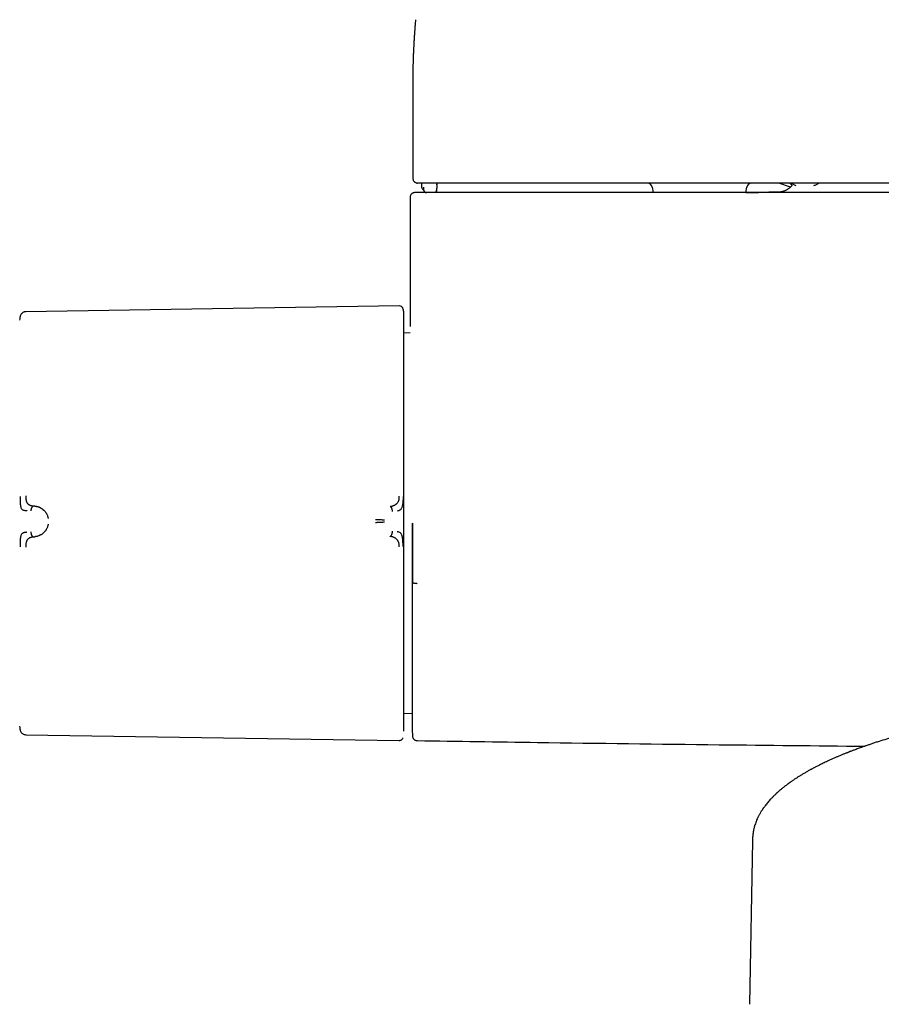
# Model space of a CAD drawing. Header units: millimetres. Extents: x 8 to 1918, y 12 to 2737.
# Tile 5 of 113: x 802 to 893, y 1230 to 1333. Entities that reach past the tile are written whole.
import ezdxf

# ---------------------------------------------------------------- set-up
doc = ezdxf.new("R2010")
doc.units = ezdxf.units.MM

msp = doc.modelspace()

# ---------------------------------------------------------------- linework, layer by layer
at = {"color": 7, "linetype": 'Continuous', "lineweight": 30}
for p, q in [((843.52, 1326.75), (843.52, 1326.71)), ((843.52, 1326.71), (843.52, 1316.27)), ((844.42, 1315.77), (844.43, 1315.36)), ((844.43, 1315.36), (844.43, 1315.36)), ((844.63, 1315.36), (844.64, 1315.06)), ((846.02, 1315.05), (846.03, 1315.25)), ((846.04, 1315.59), (846.03, 1315.25)), ((846.04, 1315.59), (846.05, 1315.78)), ((846.04, 1315.05), (846.06, 1315.42)), ((846.06, 1315.42), (846.07, 1315.78)), ((868.56, 1315.36), (868.66, 1314.77)), ((878.38, 1314.77), (878.48, 1315.36)), ((883.03, 1315.34), (881.83, 1315.77)), ((883.03, 1315.34), (881.83, 1315.77)), ((882.96, 1315.77), (883.21, 1315.52)), ((843.22, 1314.27), (843.22, 1300.75)), ((842.1, 1302.91), (803.01, 1302.31)), ((842.59, 1301.95), (842.58, 1302.11)), ((843.23, 1300.08), (842.59, 1300.07)), ((803.95, 1281.96), (803.8, 1281.97)), ((803.8, 1278.74), (803.95, 1278.75)), ((842.59, 1260.27), (843.43, 1260.26)), ((843.44, 1259.67), (843.43, 1259.58)), ((803.01, 1258.03), (842.1, 1257.43)), ((879.05, 1246.91), (878.74, 1229.81))]:
    msp.add_line(p, q, dxfattribs=at)
for centre, radius, start, end in [((868.06, 1315.27), 0.5, 10, 90), ((878.97, 1315.27), 0.5, 90, 170), ((844.94, 1315.07), 0.3, 181.9942, 269.9947), ((845.74, 1315.07), 0.3, 288.4342, 358.0056), ((845.72, 1315.07), 0.3, 328.3654, 358.0003), ((842.11, 1302.52), 0.396, 16.6163, 90.8829), ((1843.22, 1280.17), 1000, 181.17981, 181.27539)]:
    msp.add_arc(centre, radius, start, end, dxfattribs=at)
for points, knots in [([(843.8, 1332.87), (843.8, 1332.84), (843.79, 1332.77), (843.78, 1332.65), (843.77, 1332.53), (843.76, 1332.41), (843.75, 1332.3), (843.74, 1332.18), (843.73, 1332.07), (843.72, 1331.92), (843.71, 1331.76), (843.7, 1331.57), (843.68, 1331.39), (843.67, 1331.19), (843.66, 1331), (843.65, 1330.81), (843.63, 1330.64), (843.62, 1330.47), (843.62, 1330.3), (843.61, 1330.13), (843.6, 1329.95), (843.59, 1329.77), (843.58, 1329.58), (843.57, 1329.38), (843.56, 1329.19), (843.56, 1329.01), (843.55, 1328.84), (843.55, 1328.68), (843.54, 1328.51), (843.54, 1328.35), (843.53, 1328.19), (843.53, 1328.02), (843.53, 1327.86), (843.53, 1327.68), (843.52, 1327.53), (843.52, 1327.39), (843.52, 1327.28), (843.52, 1327.16), (843.52, 1327.05), (843.52, 1326.94), (843.52, 1326.84), (843.52, 1326.77), (843.52, 1326.74)], [0, 0, 0, 0, 0.014073, 0.0344528, 0.0534633, 0.0718434, 0.0898157, 0.1075742, 0.1259077, 0.1453439, 0.1742856, 0.2037688, 0.2333691, 0.2638149, 0.2953103, 0.3252321, 0.3535692, 0.3809331, 0.4075301, 0.4353849, 0.4637378, 0.4935908, 0.5247043, 0.5570067, 0.5889962, 0.6175063, 0.6446041, 0.6717311, 0.6991847, 0.7268644, 0.7545802, 0.7823276, 0.8107305, 0.8414456, 0.8745619, 0.8941998, 0.914594, 0.9347085, 0.9533032, 0.9703799, 0.9859436, 1, 1, 1, 1]), ([(843.52, 1316.27), (843.52, 1316.23), (843.53, 1316.16), (843.56, 1316.06), (843.59, 1316), (843.62, 1315.97), (843.64, 1315.94), (843.67, 1315.91), (843.72, 1315.87), (843.78, 1315.83), (843.85, 1315.8), (843.94, 1315.77), (843.99, 1315.77), (844.02, 1315.77)], [0, 0, 0, 0, 0.120653, 0.223633, 0.303955, 0.334767, 0.36325, 0.400668, 0.478387, 0.584053, 0.701568, 0.840573, 1, 1, 1, 1]), ([(844.25, 1315.77), (844.25, 1315.77), (844.25, 1315.77), (844.25, 1315.77), (844.25, 1315.77), (844.24, 1315.77), (844.24, 1315.77), (844.23, 1315.77), (844.23, 1315.77), (844.23, 1315.77), (844.23, 1315.77), (844.23, 1315.77), (844.22, 1315.77), (844.22, 1315.77), (844.22, 1315.77), (844.22, 1315.77), (844.22, 1315.77), (844.21, 1315.77), (844.2, 1315.77), (844.19, 1315.77), (844.19, 1315.77), (844.18, 1315.77), (844.18, 1315.77), (844.15, 1315.77), (844.1, 1315.77), (844.05, 1315.77), (844.02, 1315.77), (844.02, 1315.77), (844.02, 1315.77)], [0, 0, 0, 0, 0.007098, 0.015378, 0.024839, 0.034649, 0.043776, 0.052903, 0.06203, 0.064029, 0.065774, 0.067837, 0.070218, 0.072918, 0.075936, 0.079273, 0.09009, 0.103316, 0.125041, 0.139826, 0.154331, 0.168837, 0.183346, 0.197858, 0.353332, 0.630969, 0.878854, 1, 1, 1, 1]), ([(844.75, 1315.77), (844.72, 1315.77), (844.65, 1315.77), (844.56, 1315.77), (844.48, 1315.77), (844.41, 1315.77), (844.36, 1315.77), (844.33, 1315.77), (844.29, 1315.77), (844.27, 1315.77), (844.26, 1315.77), (844.25, 1315.77)], [0, 0, 0, 0, 0.124313, 0.250379, 0.373554, 0.499975, 0.581965, 0.664762, 0.749742, 0.866522, 1, 1, 1, 1]), ([(844.43, 1315.36), (844.44, 1315.32), (844.45, 1315.25), (844.52, 1315.15), (844.59, 1315.1), (844.63, 1315.09), (844.64, 1315.09)], [0, 0, 0, 0, 0.313619, 0.640148, 0.966597, 1, 1, 1, 1]), ([(960.42, 1315.77), (959.6, 1315.77), (952.5, 1315.77), (939.11, 1315.77), (920.23, 1315.77), (901.36, 1315.77), (882.49, 1315.77), (863.62, 1315.77), (851.04, 1315.77), (844.75, 1315.77)], [0, 0, 0, 0, 0.021098, 0.184242, 0.347388, 0.510536, 0.673686, 0.836841, 1, 1, 1, 1]), ([(883.21, 1315.52), (883.19, 1315.51), (883.17, 1315.48), (883.12, 1315.43), (883.08, 1315.38), (883.03, 1315.34), (882.96, 1315.28), (882.86, 1315.2), (882.75, 1315.12), (882.65, 1315.06), (882.56, 1315.01), (882.45, 1314.96), (882.32, 1314.91), (882.21, 1314.88), (882.13, 1314.86), (882.09, 1314.85), (882.07, 1314.85), (882.04, 1314.84), (882.01, 1314.84), (881.97, 1314.83), (881.93, 1314.82), (881.9, 1314.82), (881.86, 1314.82), (881.84, 1314.81), (881.82, 1314.81), (881.82, 1314.81), (881.82, 1314.81)], [0, 0, 0, 0, 0.016867, 0.037738, 0.057682, 0.076687, 0.094743, 0.147988, 0.190538, 0.222457, 0.251249, 0.289159, 0.336124, 0.377031, 0.399223, 0.410736, 0.416731, 0.424479, 0.448964, 0.48725, 0.539989, 0.607476, 0.689901, 0.787412, 0.900132, 1, 1, 1, 1]), ([(883.13, 1315.77), (883.15, 1315.76), (883.25, 1315.69), (883.4, 1315.61), (883.55, 1315.55), (883.6, 1315.52)], [0, 0, 0, 0, 0.099787, 0.642667, 1, 1, 1, 1]), ([(885.49, 1315.51), (885.54, 1315.53), (885.67, 1315.58), (885.84, 1315.67), (885.96, 1315.75), (885.99, 1315.77)], [0, 0, 0, 0, 0.2716587, 0.8128792, 1, 1, 1, 1]), ([(843.72, 1314.77), (843.69, 1314.77), (843.64, 1314.77), (843.57, 1314.75), (843.52, 1314.73), (843.47, 1314.71), (843.44, 1314.69), (843.42, 1314.67), (843.38, 1314.64), (843.33, 1314.59), (843.28, 1314.51), (843.23, 1314.4), (843.22, 1314.32), (843.22, 1314.27)], [0, 0, 0, 0, 0.145499, 0.268164, 0.367356, 0.426292, 0.472335, 0.506647, 0.536777, 0.617107, 0.724058, 0.854055, 1, 1, 1, 1]), ([(843.96, 1314.77), (843.92, 1314.77), (843.83, 1314.77), (843.76, 1314.77), (843.72, 1314.77), (843.72, 1314.77), (843.72, 1314.77)], [0, 0, 0, 0, 0.285819, 0.571609, 0.857382, 1, 1, 1, 1]), ([(844.48, 1314.77), (844.45, 1314.77), (844.38, 1314.77), (844.28, 1314.77), (844.19, 1314.77), (844.12, 1314.77), (844.05, 1314.77), (844, 1314.77), (843.97, 1314.77), (843.97, 1314.77), (843.96, 1314.77)], [0, 0, 0, 0, 0.125689, 0.249746, 0.376328, 0.499535, 0.626413, 0.750038, 0.875746, 1, 1, 1, 1]), ([(960.42, 1314.77), (959.59, 1314.77), (952.47, 1314.77), (939.03, 1314.77), (920.12, 1314.77), (901.21, 1314.77), (882.3, 1314.77), (863.39, 1314.77), (850.78, 1314.77), (844.48, 1314.77)], [0, 0, 0, 0, 0.021327, 0.184432, 0.34754, 0.510649, 0.673762, 0.836879, 1, 1, 1, 1]), ([(845.82, 1314.79), (845.85, 1314.8), (845.9, 1314.82), (845.97, 1314.89), (846, 1314.97), (846.01, 1315.03), (846.01, 1315.06)], [0, 0, 0, 0, 0.2516838, 0.5098072, 0.7626195, 1, 1, 1, 1]), ([(879.6, 1314.8), (879.59, 1314.8), (879.52, 1314.8), (879.38, 1314.8), (879.18, 1314.79), (878.95, 1314.79), (878.68, 1314.79), (878.48, 1314.79), (878.38, 1314.79)], [0, 0, 0, 0, 0.054692, 0.216506, 0.396361, 0.594566, 0.809122, 1, 1, 1, 1]), ([(878.38, 1314.79), (878.4, 1314.79), (878.44, 1314.79), (878.49, 1314.79), (878.54, 1314.79), (878.58, 1314.79), (878.62, 1314.79), (878.66, 1314.79), (878.7, 1314.79), (878.74, 1314.79), (878.78, 1314.79), (878.81, 1314.79), (878.91, 1314.79), (879.04, 1314.79), (879.21, 1314.8), (879.39, 1314.8), (879.56, 1314.8), (879.65, 1314.8), (879.69, 1314.8)], [0, 0, 0, 0, 0.027523, 0.065846, 0.097019, 0.116353, 0.140814, 0.165265, 0.189705, 0.214134, 0.238554, 0.262964, 0.287366, 0.421422, 0.540958, 0.660379, 0.873372, 1, 1, 1, 1]), ([(881.83, 1314.81), (881.69, 1314.81), (881.13, 1314.81), (880.42, 1314.8), (879.84, 1314.8), (879.69, 1314.8)], [0, 0, 0, 0, 0.187871, 0.788245, 1, 1, 1, 1]), ([(881.82, 1314.81), (881.82, 1314.81), (881.82, 1314.81), (881.83, 1314.81), (881.83, 1314.81)], [0, 0, 0, 0, 0.8400284, 1, 1, 1, 1]), ([(802.42, 1301.81), (802.41, 1301.78), (802.38, 1301.65), (802.38, 1301.51), (802.37, 1301.41)], [0, 0, 0, 0, 0.219601, 1, 1, 1, 1]), ([(803.01, 1302.31), (802.97, 1302.31), (802.9, 1302.3), (802.8, 1302.27), (802.71, 1302.23), (802.62, 1302.17), (802.54, 1302.09), (802.48, 1302), (802.44, 1301.9), (802.42, 1301.84), (802.41, 1301.81)], [0, 0, 0, 0, 0.118974, 0.24329, 0.370908, 0.500425, 0.629749, 0.757022, 0.881088, 1, 1, 1, 1]), ([(842.58, 1302.11), (842.58, 1302.12), (842.58, 1302.15), (842.58, 1302.19), (842.57, 1302.24), (842.57, 1302.27), (842.56, 1302.31), (842.56, 1302.34), (842.55, 1302.37), (842.55, 1302.39), (842.54, 1302.41), (842.54, 1302.44), (842.53, 1302.5), (842.51, 1302.56), (842.5, 1302.6), (842.49, 1302.62)], [0, 0, 0, 0, 0.14848, 0.350444, 0.475583, 0.578302, 0.659141, 0.719516, 0.743148, 0.763509, 0.782178, 0.809048, 0.866159, 0.947719, 1, 1, 1, 1]), ([(842.59, 1281.15), (842.59, 1281.43), (842.59, 1282.01), (842.59, 1282.88), (842.59, 1283.75), (842.59, 1284.64), (842.59, 1285.45), (842.59, 1286.21), (842.59, 1286.91), (842.59, 1287.6), (842.59, 1288.29), (842.59, 1289.03), (842.59, 1289.84), (842.59, 1290.69), (842.59, 1291.52), (842.59, 1292.34), (842.59, 1293.13), (842.59, 1293.9), (842.59, 1294.63), (842.59, 1295.34), (842.59, 1296.02), (842.59, 1296.68), (842.59, 1297.3), (842.59, 1297.89), (842.59, 1298.44), (842.59, 1298.91), (842.59, 1299.32), (842.59, 1299.67), (842.59, 1299.99), (842.59, 1300.29), (842.59, 1300.58), (842.59, 1300.87), (842.59, 1301.14), (842.59, 1301.37), (842.59, 1301.56), (842.59, 1301.71), (842.59, 1301.82), (842.59, 1301.9), (842.59, 1301.94), (842.59, 1301.94), (842.59, 1301.95)], [0, 0, 0, 0, 0.025952, 0.051905, 0.078484, 0.105246, 0.132415, 0.154017, 0.175632, 0.197665, 0.219769, 0.241891, 0.270552, 0.29922, 0.328199, 0.35726, 0.386479, 0.415276, 0.444127, 0.473038, 0.50197, 0.53138, 0.560795, 0.590076, 0.619305, 0.648378, 0.671087, 0.693811, 0.71623, 0.738581, 0.760951, 0.788826, 0.816706, 0.844065, 0.871258, 0.898052, 0.924, 0.949742, 0.974865, 1, 1, 1, 1]), ([(802.41, 1282.98), (802.41, 1282.88), (802.42, 1282.69), (802.42, 1282.41), (802.43, 1282.17), (802.46, 1281.95), (802.5, 1281.79), (802.55, 1281.68), (802.62, 1281.61), (802.72, 1281.55), (802.83, 1281.52), (802.97, 1281.5), (803.05, 1281.49), (803.1, 1281.49), (803.11, 1281.48), (803.11, 1281.48), (803.12, 1281.48)], [0, 0, 0, 0, 0.117772, 0.228252, 0.33124, 0.427014, 0.515099, 0.595624, 0.669421, 0.735797, 0.846044, 0.926768, 0.978141, 0.992758, 0.997301, 1, 1, 1, 1]), ([(803.01, 1283.04), (803.01, 1283), (803.01, 1282.91), (803.01, 1282.8), (803.02, 1282.72), (803.03, 1282.65), (803.04, 1282.57), (803.06, 1282.48), (803.1, 1282.39), (803.14, 1282.31), (803.18, 1282.25), (803.22, 1282.21), (803.25, 1282.18), (803.29, 1282.15), (803.33, 1282.12), (803.37, 1282.09), (803.42, 1282.07), (803.48, 1282.04), (803.55, 1282.02), (803.66, 1281.99), (803.75, 1281.97), (803.8, 1281.97)], [0, 0, 0, 0, 0.06903, 0.134235, 0.175164, 0.213842, 0.250153, 0.316409, 0.379903, 0.440877, 0.499493, 0.531343, 0.56443, 0.598777, 0.634403, 0.671316, 0.709518, 0.749005, 0.806292, 0.890329, 1, 1, 1, 1]), ([(841.13, 1281.92), (841.13, 1281.92), (841.13, 1281.92), (841.14, 1281.92), (841.15, 1281.92), (841.18, 1281.93), (841.22, 1281.93), (841.25, 1281.94), (841.29, 1281.95), (841.33, 1281.96), (841.37, 1281.97), (841.42, 1281.98), (841.48, 1282.01), (841.55, 1282.04), (841.62, 1282.07), (841.69, 1282.11), (841.74, 1282.15), (841.81, 1282.2), (841.88, 1282.27), (841.94, 1282.35), (842, 1282.44), (842.04, 1282.53), (842.07, 1282.63), (842.09, 1282.74), (842.1, 1282.86), (842.1, 1282.95), (842.1, 1282.99)], [0, 0, 0, 0, 0.000491, 0.00471, 0.016802, 0.036352, 0.063454, 0.085778, 0.111551, 0.140816, 0.173613, 0.20998, 0.249951, 0.306472, 0.35978, 0.409814, 0.456539, 0.499944, 0.569692, 0.634786, 0.695347, 0.751725, 0.809512, 0.868825, 0.931233, 1, 1, 1, 1]), ([(842.49, 1282.96), (842.49, 1282.87), (842.49, 1282.68), (842.47, 1282.42), (842.45, 1282.16), (842.4, 1281.93), (842.34, 1281.76), (842.28, 1281.64), (842.2, 1281.55), (842.06, 1281.47), (841.93, 1281.45), (841.87, 1281.44)], [0, 0, 0, 0, 0.12498, 0.249974, 0.375129, 0.4995, 0.626711, 0.691987, 0.75435, 0.875912, 1, 1, 1, 1]), ([(803.8, 1281.97), (803.78, 1281.96), (803.75, 1281.96), (803.7, 1281.92), (803.66, 1281.86), (803.62, 1281.79), (803.59, 1281.71), (803.55, 1281.6), (803.54, 1281.51), (803.54, 1281.45)], [0, 0, 0, 0, 0.111258, 0.223482, 0.341655, 0.467044, 0.598478, 0.733402, 1, 1, 1, 1]), ([(803.95, 1281.96), (803.95, 1281.96), (803.95, 1281.96), (803.96, 1281.96), (803.97, 1281.95), (803.99, 1281.95), (804.02, 1281.95), (804.06, 1281.94), (804.11, 1281.94), (804.15, 1281.93), (804.21, 1281.92), (804.26, 1281.9), (804.33, 1281.88), (804.4, 1281.85), (804.47, 1281.82), (804.54, 1281.79), (804.6, 1281.76), (804.66, 1281.72), (804.71, 1281.69), (804.76, 1281.65), (804.85, 1281.59), (804.96, 1281.48), (805.08, 1281.33), (805.18, 1281.18), (805.25, 1281.04), (805.3, 1280.91), (805.33, 1280.78), (805.35, 1280.7), (805.36, 1280.65)], [0, 0, 0, 0, 0.000168, 0.001366, 0.004586, 0.016604, 0.036112, 0.063203, 0.085536, 0.111339, 0.140658, 0.173547, 0.210058, 0.250245, 0.293157, 0.333715, 0.371864, 0.407554, 0.440746, 0.471406, 0.499508, 0.598574, 0.690499, 0.775233, 0.835887, 0.893463, 0.948098, 1, 1, 1, 1]), ([(841.4, 1281.4), (841.39, 1281.46), (841.38, 1281.55), (841.34, 1281.67), (841.31, 1281.74), (841.27, 1281.81), (841.23, 1281.87), (841.18, 1281.91), (841.14, 1281.92), (841.13, 1281.92)], [0, 0, 0, 0, 0.265969, 0.400576, 0.531824, 0.657229, 0.775647, 0.8883, 1, 1, 1, 1]), ([(842.59, 1279.54), (842.59, 1279.87), (842.59, 1280.4), (842.59, 1280.94), (842.59, 1281.15)], [0, 0, 0, 0, 0.612782, 1, 1, 1, 1]), ([(805.36, 1280.08), (805.35, 1280.03), (805.33, 1279.95), (805.3, 1279.82), (805.25, 1279.69), (805.19, 1279.58), (805.14, 1279.49), (805.1, 1279.42), (805.05, 1279.35), (804.99, 1279.29), (804.94, 1279.22), (804.87, 1279.16), (804.8, 1279.1), (804.71, 1279.03), (804.64, 1278.98), (804.58, 1278.95), (804.55, 1278.93), (804.52, 1278.92), (804.49, 1278.9), (804.46, 1278.89), (804.43, 1278.87), (804.36, 1278.85), (804.27, 1278.81), (804.16, 1278.78), (804.08, 1278.77), (804.02, 1278.76), (803.99, 1278.76), (803.97, 1278.75), (803.96, 1278.75), (803.95, 1278.75), (803.95, 1278.75), (803.95, 1278.75), (803.95, 1278.75)], [0, 0, 0, 0, 0.051373, 0.105665, 0.163102, 0.223828, 0.260047, 0.297372, 0.335805, 0.375343, 0.415981, 0.457712, 0.500527, 0.55796, 0.625151, 0.641553, 0.65843, 0.675777, 0.69359, 0.711864, 0.730595, 0.749776, 0.826538, 0.888784, 0.93693, 0.964012, 0.983495, 0.995471, 0.998664, 0.999564, 0.99984, 1, 1, 1, 1]), ([(840.54, 1280.48), (840.47, 1280.48), (840.34, 1280.5), (840.15, 1280.51), (839.99, 1280.52), (839.87, 1280.52), (839.74, 1280.53), (839.66, 1280.53), (839.62, 1280.53)], [0, 0, 0, 0, 0.265092, 0.51727, 0.63961, 0.760215, 0.879977, 1, 1, 1, 1]), ([(840.55, 1280.28), (840.48, 1280.27), (840.34, 1280.26), (840.15, 1280.25), (839.99, 1280.24), (839.87, 1280.23), (839.74, 1280.23), (839.66, 1280.22), (839.62, 1280.21)], [0, 0, 0, 0, 0.265292, 0.517949, 0.64034, 0.760779, 0.880223, 1, 1, 1, 1]), ([(843.43, 1280.17), (843.43, 1279.92), (843.43, 1279.42), (843.43, 1278.67), (843.43, 1278.08), (843.43, 1277.66), (843.43, 1277.41), (843.43, 1277.16), (843.43, 1276.91), (843.43, 1276.66), (843.43, 1276.41), (843.43, 1275.96), (843.43, 1275.31), (843.43, 1274.48), (843.43, 1273.76), (843.43, 1273.13), (843.43, 1272.74), (843.43, 1272.48), (843.43, 1272.36), (843.43, 1272.25), (843.43, 1272.13), (843.43, 1272.01), (843.43, 1271.89), (843.43, 1271.59), (843.43, 1271.12), (843.43, 1270.47), (843.43, 1269.92), (843.43, 1269.47), (843.43, 1269.1), (843.43, 1268.72), (843.43, 1268.22), (843.43, 1267.61), (843.43, 1266.92), (843.43, 1266.25), (843.43, 1265.6), (843.43, 1264.99), (843.43, 1264.4), (843.43, 1263.83), (843.43, 1263.3), (843.43, 1262.8), (843.43, 1262.34), (843.43, 1261.92), (843.43, 1261.53), (843.43, 1261.17), (843.43, 1260.84), (843.43, 1260.54), (843.43, 1260.29), (843.43, 1260.07), (843.43, 1259.92), (843.43, 1259.82), (843.43, 1259.76), (843.43, 1259.7), (843.43, 1259.66), (843.43, 1259.63), (843.43, 1259.6), (843.43, 1259.59), (843.43, 1259.58), (843.43, 1259.58), (843.43, 1259.58)], [0, 0, 0, 0, 0.023319, 0.046614, 0.069915, 0.077769, 0.085629, 0.093495, 0.10137, 0.109253, 0.117148, 0.125053, 0.151695, 0.178255, 0.20478, 0.22229, 0.23982, 0.243759, 0.2477, 0.251643, 0.255588, 0.259535, 0.263484, 0.267436, 0.289936, 0.312426, 0.334936, 0.348222, 0.361529, 0.374865, 0.390142, 0.417611, 0.445228, 0.472756, 0.500165, 0.527907, 0.555716, 0.583648, 0.611761, 0.639863, 0.667293, 0.694741, 0.722255, 0.749883, 0.777998, 0.806002, 0.833947, 0.861884, 0.89, 0.903817, 0.917586, 0.931314, 0.945007, 0.958672, 0.972317, 0.985947, 0.999569, 1, 1, 1, 1]), ([(843.47, 1280.17), (843.47, 1279.99), (843.47, 1279.63), (843.47, 1279.11), (843.47, 1278.59), (843.47, 1278.07), (843.47, 1277.56), (843.47, 1277.1), (843.47, 1276.69), (843.47, 1276.34), (843.47, 1276), (843.47, 1275.66), (843.47, 1275.18), (843.47, 1274.71), (843.47, 1274.3), (843.47, 1274.13), (843.47, 1274.05), (843.47, 1274.01), (843.47, 1274), (843.47, 1273.99), (843.47, 1273.99), (843.47, 1273.99), (843.47, 1273.98), (843.47, 1273.98), (843.47, 1273.98), (843.47, 1273.98), (843.47, 1273.98), (843.47, 1273.98)], [0, 0, 0, 0, 0.087077, 0.170465, 0.250179, 0.336152, 0.419411, 0.499986, 0.55752, 0.614101, 0.669742, 0.724459, 0.779912, 0.902902, 0.957147, 0.981053, 0.991573, 0.996212, 0.998271, 0.99914, 0.999535, 0.999907, 0.999936, 0.99996, 0.99998, 0.99999, 1, 1, 1, 1]), ([(803.12, 1279.22), (803.11, 1279.22), (803.09, 1279.22), (803.05, 1279.21), (802.98, 1279.2), (802.89, 1279.19), (802.79, 1279.17), (802.7, 1279.13), (802.62, 1279.08), (802.55, 1279.01), (802.5, 1278.89), (802.46, 1278.73), (802.43, 1278.52), (802.42, 1278.27), (802.42, 1277.99), (802.41, 1277.8), (802.41, 1277.7)], [0, 0, 0, 0, 0.0075393, 0.0326022, 0.0741798, 0.1249292, 0.188679, 0.2655647, 0.3319143, 0.4056341, 0.4860449, 0.5739841, 0.669568, 0.7723255, 0.8825374, 1, 1, 1, 1]), ([(803.54, 1279.26), (803.54, 1279.2), (803.55, 1279.11), (803.59, 1279), (803.62, 1278.92), (803.66, 1278.85), (803.7, 1278.79), (803.75, 1278.75), (803.78, 1278.74), (803.8, 1278.74)], [0, 0, 0, 0, 0.266598, 0.401522, 0.532956, 0.658345, 0.776518, 0.888742, 1, 1, 1, 1]), ([(841.13, 1278.79), (841.14, 1278.8), (841.18, 1278.8), (841.23, 1278.85), (841.27, 1278.9), (841.31, 1278.97), (841.34, 1279.05), (841.38, 1279.17), (841.39, 1279.26), (841.4, 1279.32)], [0, 0, 0, 0, 0.1117, 0.224353, 0.342772, 0.468177, 0.599425, 0.734033, 1, 1, 1, 1]), ([(842.49, 1277.74), (842.49, 1277.83), (842.49, 1278.01), (842.48, 1278.23), (842.47, 1278.36), (842.46, 1278.42), (842.46, 1278.49), (842.44, 1278.59), (842.43, 1278.69), (842.41, 1278.78), (842.39, 1278.85), (842.37, 1278.91), (842.35, 1278.96), (842.32, 1279.02), (842.29, 1279.09), (842.2, 1279.17), (842.06, 1279.24), (841.94, 1279.26), (841.87, 1279.27)], [0, 0, 0, 0, 0.125554, 0.251039, 0.290001, 0.310057, 0.344618, 0.393554, 0.456767, 0.493798, 0.534579, 0.576341, 0.60187, 0.627562, 0.693703, 0.759502, 0.875658, 1, 1, 1, 1]), ([(842.59, 1258.4), (842.59, 1258.4), (842.59, 1258.41), (842.59, 1258.47), (842.59, 1258.57), (842.59, 1258.69), (842.59, 1258.85), (842.59, 1259.02), (842.59, 1259.21), (842.59, 1259.41), (842.59, 1259.65), (842.59, 1259.93), (842.59, 1260.27), (842.59, 1260.67), (842.59, 1261.12), (842.59, 1261.61), (842.59, 1262.13), (842.59, 1262.69), (842.59, 1263.28), (842.59, 1263.9), (842.59, 1264.56), (842.59, 1265.26), (842.59, 1265.99), (842.59, 1266.75), (842.59, 1267.54), (842.59, 1268.29), (842.59, 1268.99), (842.59, 1269.65), (842.59, 1270.32), (842.59, 1271), (842.59, 1271.74), (842.59, 1272.56), (842.59, 1273.44), (842.59, 1274.33), (842.59, 1275.22), (842.59, 1276.1), (842.59, 1276.97), (842.59, 1277.83), (842.59, 1278.69), (842.59, 1279.25), (842.59, 1279.54)], [0, 0, 0, 0, 0.025584, 0.05117, 0.077404, 0.103828, 0.130677, 0.152041, 0.173419, 0.195242, 0.217142, 0.23906, 0.267512, 0.29597, 0.324782, 0.353689, 0.382787, 0.411491, 0.440267, 0.469148, 0.498049, 0.527491, 0.556939, 0.586301, 0.615625, 0.644825, 0.667655, 0.690501, 0.713078, 0.735595, 0.75813, 0.786264, 0.814404, 0.842056, 0.86955, 0.896665, 0.922944, 0.949025, 0.974507, 1, 1, 1, 1]), ([(803.8, 1278.74), (803.78, 1278.73), (803.73, 1278.73), (803.67, 1278.72), (803.62, 1278.7), (803.57, 1278.69), (803.53, 1278.68), (803.5, 1278.66), (803.44, 1278.64), (803.36, 1278.6), (803.27, 1278.53), (803.19, 1278.46), (803.14, 1278.39), (803.1, 1278.32), (803.08, 1278.26), (803.06, 1278.21), (803.05, 1278.16), (803.04, 1278.09), (803.02, 1278.01), (803.01, 1277.9), (803.01, 1277.78), (803.01, 1277.69), (803.01, 1277.65)], [0, 0, 0, 0, 0.050045, 0.095553, 0.136383, 0.17242, 0.203582, 0.229806, 0.251048, 0.341132, 0.424232, 0.500467, 0.559068, 0.620038, 0.651467, 0.683568, 0.716366, 0.749871, 0.805208, 0.865749, 0.930959, 1, 1, 1, 1]), ([(842.1, 1277.71), (842.1, 1277.75), (842.1, 1277.84), (842.09, 1277.96), (842.07, 1278.07), (842.04, 1278.16), (842.01, 1278.23), (841.97, 1278.3), (841.93, 1278.37), (841.87, 1278.44), (841.8, 1278.51), (841.73, 1278.56), (841.65, 1278.62), (841.57, 1278.66), (841.5, 1278.7), (841.45, 1278.72), (841.42, 1278.73), (841.39, 1278.74), (841.35, 1278.75), (841.31, 1278.76), (841.26, 1278.77), (841.22, 1278.78), (841.18, 1278.79), (841.15, 1278.79), (841.14, 1278.79), (841.13, 1278.79), (841.13, 1278.79), (841.13, 1278.79), (841.13, 1278.79), (841.13, 1278.79), (841.13, 1278.79), (841.13, 1278.79)], [0, 0, 0, 0, 0.069381, 0.134474, 0.194647, 0.249723, 0.286616, 0.328877, 0.376647, 0.440744, 0.499958, 0.554703, 0.614664, 0.6798, 0.750013, 0.76892, 0.790509, 0.814753, 0.841618, 0.871065, 0.903043, 0.937492, 0.964713, 0.984146, 0.995886, 0.998893, 0.999683, 0.9999, 0.999964, 0.999986, 1, 1, 1, 1]), ([(843.98, 1273.84), (843.95, 1273.84), (843.88, 1273.85), (843.79, 1273.85), (843.7, 1273.87), (843.62, 1273.88), (843.55, 1273.91), (843.5, 1273.93), (843.47, 1273.96), (843.47, 1273.98), (843.47, 1273.98)], [0, 0, 0, 0, 0.117756, 0.241746, 0.369545, 0.499904, 0.630385, 0.758466, 0.882529, 1, 1, 1, 1]), ([(924.78, 1263.86), (924.72, 1263.86), (924.62, 1263.86), (924.49, 1263.85), (924.39, 1263.84), (924.25, 1263.83), (924.11, 1263.82), (923.97, 1263.82), (923.87, 1263.81), (923.77, 1263.8), (923.66, 1263.8), (923.57, 1263.79), (923.5, 1263.78), (923.43, 1263.78), (923.34, 1263.77), (923.25, 1263.77), (923.16, 1263.76), (923.09, 1263.75), (923.03, 1263.75), (922.99, 1263.75), (922.94, 1263.74), (922.88, 1263.74), (922.81, 1263.73), (922.72, 1263.73), (922.6, 1263.72), (922.48, 1263.71), (922.36, 1263.69), (922.24, 1263.68), (922.14, 1263.67), (922.03, 1263.67), (921.92, 1263.65), (921.8, 1263.64), (921.69, 1263.63), (921.59, 1263.62), (921.5, 1263.61), (921.41, 1263.6), (921.3, 1263.59), (921.18, 1263.58), (921.04, 1263.57), (920.89, 1263.55), (920.75, 1263.53), (920.59, 1263.52), (920.41, 1263.49), (920.21, 1263.47), (920, 1263.45), (919.77, 1263.42), (919.54, 1263.39), (919.3, 1263.36), (919.09, 1263.33), (918.9, 1263.3), (918.72, 1263.28), (918.56, 1263.25), (918.41, 1263.23), (918.27, 1263.21), (918.16, 1263.2), (918.07, 1263.18), (918, 1263.17), (917.9, 1263.16), (917.78, 1263.14), (917.64, 1263.12), (917.48, 1263.1), (917.32, 1263.07), (917.15, 1263.04), (916.98, 1263.02), (916.83, 1262.99), (916.64, 1262.96), (916.42, 1262.93), (916.19, 1262.89), (915.97, 1262.85), (915.76, 1262.81), (915.55, 1262.78), (915.35, 1262.74), (915.17, 1262.71), (915.02, 1262.68), (914.89, 1262.66), (914.77, 1262.64), (914.66, 1262.62), (914.58, 1262.61), (914.52, 1262.6), (914.45, 1262.58), (914.36, 1262.57), (914.24, 1262.54), (914.1, 1262.52), (913.95, 1262.49), (913.79, 1262.46), (913.6, 1262.43), (913.41, 1262.39), (913.14, 1262.34), (912.82, 1262.28), (912.44, 1262.2), (912.09, 1262.13), (911.75, 1262.07), (911.45, 1262.01), (911.16, 1261.95), (910.89, 1261.89), (910.6, 1261.83), (910.28, 1261.77), (909.94, 1261.7), (909.56, 1261.62), (909.16, 1261.53), (908.76, 1261.45), (908.42, 1261.38), (908.13, 1261.32), (907.91, 1261.27), (907.69, 1261.22), (907.48, 1261.17), (907.28, 1261.13), (907.1, 1261.09), (906.95, 1261.06), (906.84, 1261.03), (906.73, 1261.01), (906.61, 1260.98), (906.45, 1260.94), (906.25, 1260.9), (906.05, 1260.86), (905.83, 1260.81), (905.59, 1260.75), (905.34, 1260.7), (905.05, 1260.63), (904.73, 1260.56), (904.39, 1260.48), (904, 1260.39), (903.57, 1260.29), (903.08, 1260.18), (902.56, 1260.06), (902, 1259.92), (901.43, 1259.79), (900.84, 1259.64), (900.23, 1259.5), (899.6, 1259.34), (898.94, 1259.18), (898.24, 1259), (897.52, 1258.82), (896.8, 1258.63), (896.07, 1258.43), (895.35, 1258.23), (894.6, 1258.02), (893.85, 1257.8), (893.08, 1257.57), (892.57, 1257.41), (892.31, 1257.33)], [0, 0, 0, 0, 0.004644, 0.008369, 0.011216, 0.013806, 0.022016, 0.025102, 0.028547, 0.032384, 0.036354, 0.03972, 0.042048, 0.044618, 0.047791, 0.051509, 0.054868, 0.057557, 0.059479, 0.061095, 0.062906, 0.064919, 0.067136, 0.071144, 0.075491, 0.08014, 0.084976, 0.089307, 0.093067, 0.097082, 0.101254, 0.105878, 0.110227, 0.113925, 0.116974, 0.11987, 0.124146, 0.129087, 0.134432, 0.139821, 0.14525, 0.150718, 0.157404, 0.164666, 0.172508, 0.180694, 0.189849, 0.198277, 0.205981, 0.212961, 0.219243, 0.224989, 0.230318, 0.235137, 0.239448, 0.241752, 0.244334, 0.247664, 0.25174, 0.256667, 0.262365, 0.268417, 0.274248, 0.279857, 0.285244, 0.29041, 0.299091, 0.307076, 0.314367, 0.321248, 0.328052, 0.33478, 0.341431, 0.345734, 0.350004, 0.354189, 0.357676, 0.360285, 0.362017, 0.363984, 0.366918, 0.37082, 0.375689, 0.380281, 0.385493, 0.391324, 0.397774, 0.404403, 0.416788, 0.428332, 0.439571, 0.449886, 0.459274, 0.467734, 0.475889, 0.484563, 0.493762, 0.504487, 0.515848, 0.527751, 0.539598, 0.551285, 0.557759, 0.564183, 0.570556, 0.576879, 0.582919, 0.58798, 0.592144, 0.595412, 0.597783, 0.601471, 0.606041, 0.611498, 0.617841, 0.623754, 0.630273, 0.637501, 0.64553, 0.654358, 0.663986, 0.674415, 0.686813, 0.700181, 0.714521, 0.729833, 0.746119, 0.76177, 0.778227, 0.79549, 0.81356, 0.83244, 0.85213, 0.872631, 0.892138, 0.912331, 0.933212, 0.954782, 0.977044, 1, 1, 1, 1]), ([(843.43, 1260.26), (843.43, 1260.24), (843.43, 1260.18), (843.43, 1260.08), (843.43, 1259.96), (843.43, 1259.86), (843.43, 1259.78), (843.43, 1259.72), (843.44, 1259.68), (843.44, 1259.68), (843.44, 1259.68)], [0, 0, 0, 0, 0.0379701, 0.1570698, 0.2848027, 0.4213079, 0.5637861, 0.7143755, 0.8727651, 1, 1, 1, 1]), ([(802.37, 1258.93), (802.38, 1258.83), (802.38, 1258.7), (802.41, 1258.56), (802.42, 1258.54)], [0, 0, 0, 0, 0.778978, 1, 1, 1, 1]), ([(802.41, 1258.54), (802.43, 1258.49), (802.45, 1258.39), (802.54, 1258.26), (802.65, 1258.15), (802.77, 1258.08), (802.89, 1258.04), (802.97, 1258.04), (803.01, 1258.03)], [0, 0, 0, 0, 0.178564, 0.367716, 0.561633, 0.713087, 0.860093, 1, 1, 1, 1]), ([(842.1, 1257.43), (842.14, 1257.43), (842.2, 1257.44), (842.29, 1257.47), (842.38, 1257.53), (842.45, 1257.61), (842.48, 1257.68), (842.49, 1257.72)], [0, 0, 0, 0, 0.180173, 0.369594, 0.562929, 0.787408, 1, 1, 1, 1]), ([(843.47, 1257.91), (843.47, 1257.87), (843.48, 1257.8), (843.51, 1257.7), (843.55, 1257.63), (843.59, 1257.58), (843.65, 1257.52), (843.73, 1257.46), (843.84, 1257.42), (843.93, 1257.41), (843.98, 1257.4)], [0, 0, 0, 0, 0.149731, 0.277442, 0.376766, 0.450407, 0.545352, 0.671153, 0.825137, 1, 1, 1, 1]), ([(843.98, 1257.41), (848.17, 1257.35), (858.71, 1257.19), (874.32, 1256.99), (885.73, 1256.88), (890.81, 1256.83)], [0, 0, 0, 0, 0.26891, 0.67506, 1, 1, 1, 1]), ([(892.31, 1257.33), (892.18, 1257.29), (891.92, 1257.2), (891.55, 1257.08), (891.21, 1256.96), (890.89, 1256.86), (890.61, 1256.76), (890.35, 1256.66), (890.11, 1256.58), (889.9, 1256.5), (889.72, 1256.43), (889.56, 1256.37), (889.43, 1256.32), (889.31, 1256.28), (889.23, 1256.24), (889.16, 1256.22), (889.12, 1256.2), (889.07, 1256.18), (889.02, 1256.16), (888.94, 1256.13), (888.82, 1256.08), (888.7, 1256.03), (888.56, 1255.98), (888.42, 1255.92), (888.27, 1255.86), (888.11, 1255.79), (887.96, 1255.73), (887.82, 1255.67), (887.61, 1255.58), (887.36, 1255.46), (887.06, 1255.33), (886.8, 1255.21), (886.56, 1255.09), (886.35, 1254.99), (886.17, 1254.9), (886, 1254.82), (885.85, 1254.74), (885.7, 1254.67), (885.58, 1254.6), (885.47, 1254.55), (885.38, 1254.5), (885.29, 1254.45), (885.19, 1254.4), (885.08, 1254.34), (884.96, 1254.27), (884.82, 1254.19), (884.67, 1254.11), (884.52, 1254.02), (884.37, 1253.93), (884.19, 1253.82), (883.97, 1253.69), (883.72, 1253.53), (883.51, 1253.39), (883.35, 1253.29), (883.24, 1253.21), (883.14, 1253.14), (883.04, 1253.07), (882.96, 1253.02), (882.9, 1252.97), (882.84, 1252.93), (882.8, 1252.9), (882.75, 1252.86), (882.7, 1252.83), (882.64, 1252.78), (882.57, 1252.72), (882.47, 1252.65), (882.36, 1252.56), (882.23, 1252.46), (882.11, 1252.36), (881.99, 1252.26), (881.88, 1252.17), (881.79, 1252.09), (881.72, 1252.02), (881.65, 1251.96), (881.59, 1251.91), (881.54, 1251.86), (881.49, 1251.81), (881.42, 1251.75), (881.34, 1251.67), (881.25, 1251.58), (881.16, 1251.49), (881.06, 1251.39), (880.95, 1251.27), (880.81, 1251.12), (880.66, 1250.94), (880.51, 1250.76), (880.4, 1250.62), (880.31, 1250.5), (880.26, 1250.43), (880.21, 1250.36), (880.17, 1250.29), (880.12, 1250.22), (880.05, 1250.12), (879.98, 1250.01), (879.9, 1249.88), (879.83, 1249.76), (879.76, 1249.63), (879.7, 1249.52), (879.64, 1249.41), (879.59, 1249.3), (879.52, 1249.15), (879.44, 1248.96), (879.36, 1248.72), (879.3, 1248.53), (879.25, 1248.39), (879.23, 1248.28), (879.2, 1248.18), (879.18, 1248.1), (879.17, 1248.02), (879.16, 1247.97), (879.15, 1247.92), (879.14, 1247.86), (879.13, 1247.8), (879.12, 1247.74), (879.11, 1247.66), (879.1, 1247.58), (879.09, 1247.5), (879.08, 1247.43), (879.08, 1247.38), (879.07, 1247.34), (879.07, 1247.28), (879.07, 1247.21), (879.06, 1247.13), (879.06, 1247.03), (879.06, 1246.95), (879.05, 1246.91)], [0, 0, 0, 0, 0.016655, 0.032273, 0.046851, 0.060391, 0.072892, 0.084354, 0.094776, 0.104159, 0.112501, 0.119803, 0.126065, 0.131287, 0.135191, 0.138204, 0.140327, 0.14183, 0.143964, 0.14795, 0.153287, 0.159975, 0.166006, 0.172828, 0.180399, 0.188009, 0.195408, 0.202594, 0.209569, 0.22608, 0.241266, 0.255127, 0.267662, 0.278871, 0.288754, 0.297752, 0.306274, 0.314321, 0.321891, 0.327506, 0.332827, 0.337854, 0.343132, 0.34933, 0.35691, 0.365458, 0.374371, 0.38351, 0.392875, 0.402465, 0.418096, 0.434571, 0.451893, 0.459575, 0.467414, 0.474895, 0.481501, 0.487232, 0.492088, 0.496069, 0.498951, 0.501948, 0.505736, 0.510315, 0.515685, 0.521847, 0.531849, 0.542059, 0.551936, 0.56148, 0.570691, 0.577694, 0.584352, 0.59016, 0.595071, 0.599086, 0.603944, 0.609902, 0.616974, 0.62516, 0.634276, 0.643476, 0.652652, 0.668655, 0.684589, 0.700463, 0.716228, 0.723704, 0.730221, 0.735779, 0.74113, 0.747508, 0.75493, 0.765353, 0.776652, 0.787419, 0.79761, 0.807225, 0.816332, 0.825309, 0.834211, 0.852976, 0.872228, 0.890921, 0.898772, 0.906783, 0.914951, 0.922737, 0.927212, 0.931361, 0.935187, 0.938836, 0.943122, 0.948168, 0.953974, 0.960222, 0.965806, 0.970631, 0.973007, 0.975544, 0.97886, 0.982963, 0.987855, 0.993534, 1, 1, 1, 1])]:
    msp.add_open_spline(points, degree=3, knots=knots, dxfattribs=at)

doc.saveas('drawing.dxf')
